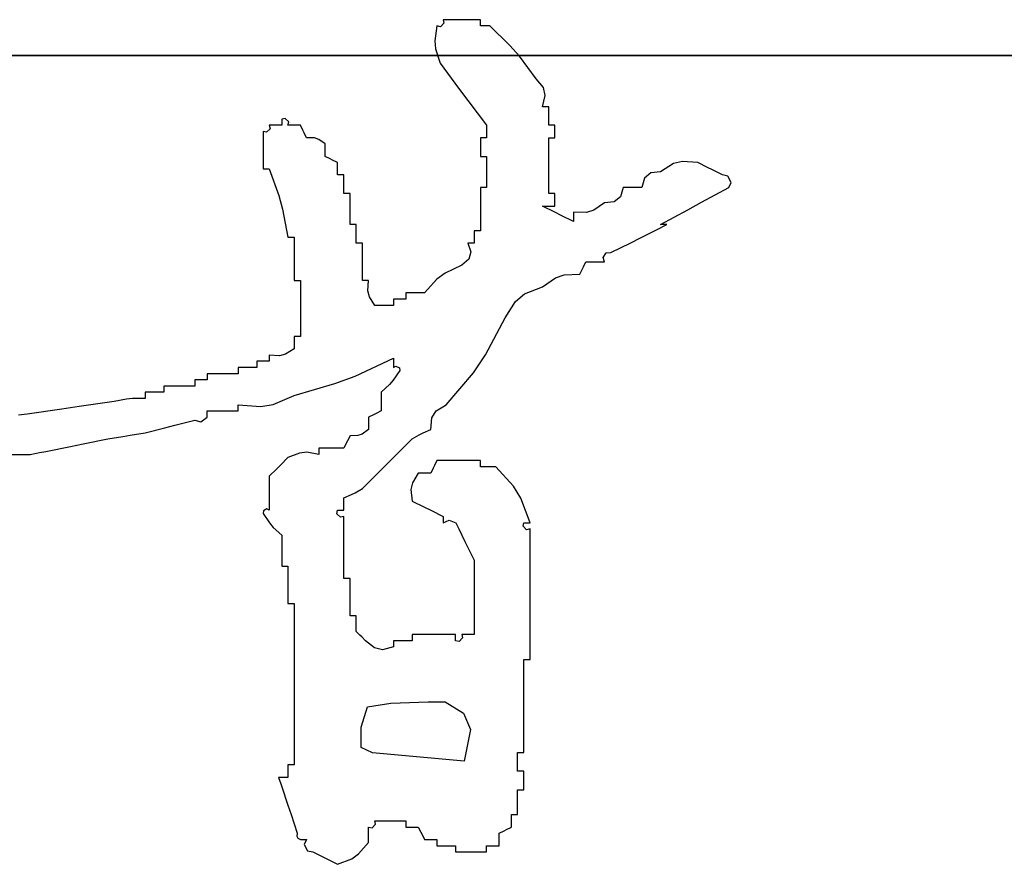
# Model space of a CAD drawing. Extents: x 1109697 to 1467097, y -139975 to 53891.
# Tile 232 of 256: x 1359113 to 1359516, y -128004 to -127659. Entities that reach past the tile are written whole.
import ezdxf

# ---------------------------------------------------------------- set-up
doc = ezdxf.new("R2010")
doc.units = 0
doc.header["$LTSCALE"] = 1000
doc.header["$MEASUREMENT"] = 0
doc.layers.add('PUB_TEXT', color=7, linetype='Continuous')
doc.layers.add('图框', color=4, linetype='Continuous', lineweight=35)

# ---------------------------------------------------------------- blocks, each defined once
blk = doc.blocks.new('dianziqianminggry')
for p, q in [((0.069871, 0.086386), (0.069798, 0.085881)), ((0.069988, 0.08636), (0.069871, 0.086386)), ((0.070108, 0.08648), (0.069988, 0.08636)), ((0.070591, 0.086598), (0.070083, 0.086598)), ((0.070083, 0.086598), (0.070108, 0.08648)), ((0.070845, 0.086598), (0.070591, 0.086598)), ((0.071353, 0.086598), (0.070845, 0.086598)), ((0.071353, 0.086513), (0.071353, 0.086598)), ((0.071353, 0.08647), (0.071353, 0.086513)), ((0.071353, 0.086386), (0.071353, 0.08647)), ((0.07148, 0.086386), (0.071353, 0.086386)), ((0.071544, 0.086386), (0.07148, 0.086386)), ((0.071671, 0.086386), (0.071544, 0.086386)), ((0.072359, 0.085717), (0.071671, 0.086386)), ((0.069798, 0.085881), (0.069822, 0.085601)), ((0.072681, 0.085353), (0.072359, 0.085717)), ((0.069822, 0.085601), (0.069977, 0.085115)), ((0.073259, 0.084586), (0.072681, 0.085353)), ((0.069977, 0.085115), (0.070604, 0.084263)), ((0.073505, 0.084283), (0.073259, 0.084586)), ((0.073565, 0.084012), (0.073505, 0.084283)), ((0.070604, 0.084263), (0.070922, 0.083839)), ((0.07347, 0.083633), (0.073565, 0.084012)), ((0.070922, 0.083839), (0.071565, 0.082998)), ((0.073555, 0.083633), (0.07347, 0.083633)), ((0.073597, 0.083633), (0.073555, 0.083633)), ((0.073682, 0.083633), (0.073597, 0.083633)), ((0.073682, 0.083379), (0.073682, 0.083633)), ((0.073682, 0.083252), (0.073682, 0.083379)), ((0.064324, 0.082998), (0.064154, 0.082998)), ((0.064154, 0.082998), (0.06418, 0.082881)), ((0.064408, 0.082998), (0.064324, 0.082998)), ((0.064578, 0.082998), (0.064408, 0.082998)), ((0.064695, 0.083235), (0.064578, 0.08321)), ((0.064578, 0.08321), (0.064578, 0.083125)), ((0.064578, 0.083125), (0.064578, 0.083083)), ((0.064578, 0.083083), (0.064578, 0.082998)), ((0.064815, 0.083115), (0.064695, 0.083235)), ((0.064789, 0.082998), (0.064815, 0.083115)), ((0.064959, 0.082998), (0.064789, 0.082998)), ((0.065043, 0.082998), (0.064959, 0.082998)), ((0.065213, 0.082998), (0.065043, 0.082998)), ((0.065297, 0.082829), (0.065213, 0.082998)), ((0.071565, 0.082998), (0.071565, 0.082829)), ((0.073682, 0.082998), (0.073682, 0.083252)), ((0.073767, 0.082998), (0.073682, 0.082998)), ((0.073809, 0.082998), (0.073767, 0.082998)), ((0.073894, 0.082998), (0.073809, 0.082998)), ((0.073894, 0.082829), (0.073894, 0.082998)), ((0.064059, 0.082761), (0.063942, 0.082786)), ((0.063942, 0.082786), (0.063942, 0.082278)), ((0.06418, 0.082881), (0.064059, 0.082761)), ((0.06534, 0.082744), (0.065297, 0.082829)), ((0.065425, 0.082575), (0.06534, 0.082744)), ((0.071565, 0.082829), (0.071565, 0.082744)), ((0.071565, 0.082744), (0.071565, 0.082575)), ((0.073894, 0.082744), (0.073894, 0.082829)), ((0.073894, 0.082575), (0.073894, 0.082744)), ((0.063942, 0.082278), (0.063942, 0.082024)), ((0.065692, 0.082566), (0.065425, 0.082575)), ((0.06584, 0.082517), (0.065692, 0.082566)), ((0.06606, 0.082363), (0.06584, 0.082517)), ((0.06606, 0.082194), (0.06606, 0.082363)), ((0.071438, 0.082575), (0.071353, 0.082575)), ((0.071353, 0.082575), (0.071353, 0.082321)), ((0.071353, 0.082321), (0.071353, 0.082194)), ((0.07148, 0.082575), (0.071438, 0.082575)), ((0.071565, 0.082575), (0.07148, 0.082575)), ((0.073682, 0.081812), (0.073682, 0.082575)), ((0.073682, 0.082575), (0.073767, 0.082575)), ((0.073767, 0.082575), (0.073809, 0.082575)), ((0.073809, 0.082575), (0.073894, 0.082575)), ((0.063942, 0.082024), (0.063942, 0.081516)), ((0.06606, 0.082109), (0.06606, 0.082194)), ((0.06606, 0.081939), (0.06606, 0.082109)), ((0.066229, 0.081855), (0.06606, 0.081939)), ((0.071353, 0.082194), (0.071353, 0.081939)), ((0.071353, 0.081939), (0.071438, 0.081939)), ((0.071438, 0.081939), (0.07148, 0.081939)), ((0.07148, 0.081939), (0.071565, 0.081939)), ((0.071565, 0.081939), (0.071565, 0.081516)), ((0.066314, 0.081812), (0.066229, 0.081855)), ((0.066483, 0.081728), (0.066314, 0.081812)), ((0.066483, 0.081558), (0.066483, 0.081728)), ((0.073682, 0.081431), (0.073682, 0.081812)), ((0.077936, 0.08169), (0.077493, 0.08141)), ((0.078241, 0.081766), (0.077936, 0.08169)), ((0.078763, 0.081728), (0.078241, 0.081766)), ((0.079102, 0.081558), (0.078763, 0.081728)), ((0.063942, 0.081516), (0.064027, 0.081516)), ((0.064027, 0.081516), (0.064069, 0.081516)), ((0.064069, 0.081516), (0.064154, 0.081516)), ((0.064154, 0.081516), (0.064476, 0.080605)), ((0.066483, 0.081474), (0.066483, 0.081558)), ((0.066483, 0.081304), (0.066483, 0.081474)), ((0.066568, 0.081304), (0.066483, 0.081304)), ((0.06661, 0.081304), (0.066568, 0.081304)), ((0.066695, 0.081304), (0.06661, 0.081304)), ((0.066695, 0.08105), (0.066695, 0.081304)), ((0.071565, 0.081516), (0.071565, 0.081304)), ((0.071565, 0.081304), (0.071565, 0.080881)), ((0.073682, 0.080669), (0.073682, 0.081431)), ((0.077164, 0.081378), (0.076949, 0.081199)), ((0.077493, 0.08141), (0.077164, 0.081378)), ((0.079272, 0.081474), (0.079102, 0.081558)), ((0.07961, 0.081304), (0.079272, 0.081474)), ((0.079796, 0.081265), (0.07961, 0.081304)), ((0.079902, 0.081052), (0.079796, 0.081265)), ((0.066695, 0.080923), (0.066695, 0.08105)), ((0.066695, 0.080669), (0.066695, 0.080923)), ((0.076949, 0.081199), (0.076858, 0.080881)), ((0.079822, 0.080881), (0.079902, 0.081052)), ((0.064476, 0.080605), (0.064604, 0.080135)), ((0.06678, 0.080669), (0.066695, 0.080669)), ((0.066822, 0.080669), (0.06678, 0.080669)), ((0.066907, 0.080669), (0.066822, 0.080669)), ((0.066907, 0.080246), (0.066907, 0.080669)), ((0.071438, 0.080881), (0.071353, 0.080881)), ((0.071353, 0.080881), (0.071353, 0.080288)), ((0.07148, 0.080881), (0.071438, 0.080881)), ((0.071565, 0.080881), (0.07148, 0.080881)), ((0.073767, 0.080669), (0.073682, 0.080669)), ((0.073809, 0.080669), (0.073767, 0.080669)), ((0.073894, 0.080669), (0.073809, 0.080669)), ((0.073894, 0.0805), (0.073894, 0.080669)), ((0.076223, 0.080881), (0.076132, 0.080563)), ((0.076477, 0.080881), (0.076223, 0.080881)), ((0.076604, 0.080881), (0.076477, 0.080881)), ((0.076858, 0.080881), (0.076604, 0.080881)), ((0.078889, 0.080375), (0.079822, 0.080881)), ((0.071353, 0.080288), (0.071353, 0.079992)), ((0.073894, 0.080415), (0.073894, 0.0805)), ((0.073894, 0.080246), (0.073894, 0.080415)), ((0.075588, 0.080351), (0.075223, 0.080101)), ((0.075917, 0.080384), (0.075588, 0.080351)), ((0.076132, 0.080563), (0.075917, 0.080384)), ((0.078423, 0.080121), (0.078889, 0.080375)), ((0.064604, 0.080135), (0.064789, 0.079187)), ((0.066907, 0.080034), (0.066907, 0.080246)), ((0.066907, 0.07961), (0.066907, 0.080034)), ((0.071353, 0.079992), (0.071353, 0.079399)), ((0.073894, 0.080034), (0.07347, 0.080246)), ((0.07347, 0.080246), (0.07364, 0.080246)), ((0.07364, 0.080246), (0.073724, 0.080246)), ((0.073724, 0.080246), (0.073894, 0.080246)), ((0.074105, 0.079928), (0.073894, 0.080034)), ((0.074529, 0.079716), (0.074105, 0.079928)), ((0.074971, 0.080026), (0.074529, 0.080034)), ((0.074529, 0.080034), (0.074529, 0.079907)), ((0.075223, 0.080101), (0.074971, 0.080026)), ((0.077493, 0.07961), (0.078423, 0.080121)), ((0.066991, 0.07961), (0.066907, 0.07961)), ((0.067034, 0.07961), (0.066991, 0.07961)), ((0.067118, 0.07961), (0.067034, 0.07961)), ((0.067118, 0.079356), (0.067118, 0.07961)), ((0.074529, 0.079907), (0.074529, 0.079843)), ((0.074529, 0.079843), (0.074529, 0.079716)), ((0.077578, 0.07961), (0.077493, 0.07961)), ((0.07762, 0.07961), (0.077578, 0.07961)), ((0.07762, 0.079568), (0.077705, 0.07961)), ((0.077705, 0.07961), (0.07762, 0.07961)), ((0.067118, 0.079229), (0.067118, 0.079356)), ((0.071226, 0.079399), (0.071141, 0.079399)), ((0.071141, 0.079399), (0.071141, 0.079229)), ((0.071268, 0.079399), (0.071226, 0.079399)), ((0.071353, 0.079399), (0.071268, 0.079399)), ((0.076816, 0.079166), (0.077493, 0.079505)), ((0.077493, 0.079505), (0.077578, 0.079547)), ((0.077578, 0.079547), (0.07762, 0.079568)), ((0.064789, 0.079187), (0.064874, 0.079187)), ((0.064874, 0.079187), (0.064916, 0.079187)), ((0.064916, 0.079187), (0.065001, 0.079187)), ((0.065001, 0.079187), (0.065001, 0.078594)), ((0.067118, 0.078975), (0.067118, 0.079229)), ((0.067203, 0.078975), (0.067118, 0.078975)), ((0.067245, 0.078975), (0.067203, 0.078975)), ((0.06733, 0.078975), (0.067245, 0.078975)), ((0.06733, 0.078467), (0.06733, 0.078975)), ((0.071014, 0.078975), (0.070929, 0.078975)), ((0.070929, 0.078975), (0.071024, 0.078682)), ((0.071057, 0.078975), (0.071014, 0.078975)), ((0.071141, 0.078975), (0.071057, 0.078975)), ((0.071141, 0.079229), (0.071141, 0.079145)), ((0.071141, 0.079145), (0.071141, 0.078975)), ((0.075799, 0.078658), (0.076477, 0.078996)), ((0.076477, 0.078996), (0.076816, 0.079166)), ((0.065001, 0.078594), (0.065001, 0.078298)), ((0.071024, 0.078682), (0.070953, 0.078434)), ((0.07554, 0.078485), (0.075647, 0.078646)), ((0.075647, 0.078646), (0.075799, 0.078658)), ((0.065001, 0.078298), (0.065001, 0.077705)), ((0.06733, 0.078213), (0.06733, 0.078467)), ((0.070718, 0.078234), (0.070146, 0.077958)), ((0.070953, 0.078434), (0.070718, 0.078234)), ((0.074868, 0.078171), (0.074952, 0.07834)), ((0.074952, 0.07834), (0.075206, 0.07834)), ((0.075206, 0.07834), (0.075333, 0.07834)), ((0.075333, 0.07834), (0.075588, 0.07834)), ((0.075588, 0.07834), (0.07554, 0.078485)), ((0.06733, 0.077705), (0.06733, 0.078213)), ((0.070146, 0.077958), (0.069872, 0.077754)), ((0.073909, 0.077801), (0.074205, 0.0779)), ((0.074205, 0.0779), (0.074741, 0.077917)), ((0.074741, 0.077917), (0.074825, 0.078086)), ((0.074825, 0.078086), (0.074868, 0.078171)), ((0.065001, 0.077705), (0.065086, 0.077705)), ((0.065086, 0.077705), (0.065128, 0.077705)), ((0.065128, 0.077705), (0.065213, 0.077705)), ((0.065213, 0.077705), (0.065213, 0.076943)), ((0.067415, 0.077705), (0.06733, 0.077705)), ((0.067457, 0.077705), (0.067415, 0.077705)), ((0.067542, 0.077705), (0.067457, 0.077705)), ((0.067516, 0.077357), (0.067542, 0.077705)), ((0.069872, 0.077754), (0.069447, 0.077281)), ((0.07347, 0.077493), (0.073909, 0.077801)), ((0.067567, 0.077153), (0.067516, 0.077357)), ((0.069066, 0.077281), (0.068812, 0.077281)), ((0.068812, 0.077281), (0.068812, 0.077197)), ((0.069193, 0.077281), (0.069066, 0.077281)), ((0.069447, 0.077281), (0.069193, 0.077281)), ((0.07255, 0.076996), (0.072855, 0.07725)), ((0.072855, 0.07725), (0.07347, 0.077493)), ((0.065213, 0.076943), (0.065213, 0.076562)), ((0.067754, 0.076858), (0.067567, 0.077153)), ((0.068558, 0.07707), (0.068389, 0.07707)), ((0.068389, 0.07707), (0.068389, 0.076985)), ((0.068389, 0.076985), (0.068389, 0.076943)), ((0.068389, 0.076943), (0.068389, 0.076858)), ((0.068643, 0.07707), (0.068558, 0.07707)), ((0.068812, 0.07707), (0.068643, 0.07707)), ((0.068812, 0.077197), (0.068812, 0.077154)), ((0.068812, 0.077154), (0.068812, 0.07707)), ((0.0722, 0.076434), (0.07255, 0.076996)), ((0.065213, 0.076562), (0.065213, 0.075799)), ((0.068008, 0.076858), (0.067754, 0.076858)), ((0.068135, 0.076858), (0.068008, 0.076858)), ((0.068389, 0.076858), (0.068135, 0.076858)), ((0.071526, 0.07517), (0.0722, 0.076434)), ((0.065086, 0.075799), (0.065001, 0.075799)), ((0.065001, 0.075799), (0.065001, 0.07563)), ((0.065001, 0.07563), (0.065001, 0.075545)), ((0.065128, 0.075799), (0.065086, 0.075799)), ((0.065213, 0.075799), (0.065128, 0.075799)), ((0.065001, 0.075376), (0.064706, 0.07519)), ((0.065001, 0.075545), (0.065001, 0.075376)), ((0.0639, 0.074952), (0.063731, 0.074952)), ((0.063731, 0.074952), (0.063731, 0.074868)), ((0.063985, 0.074952), (0.0639, 0.074952)), ((0.064154, 0.074952), (0.063985, 0.074952)), ((0.064502, 0.075139), (0.064154, 0.075164)), ((0.064154, 0.075164), (0.064154, 0.075079)), ((0.064154, 0.075079), (0.064154, 0.075037)), ((0.064154, 0.075037), (0.064154, 0.074952)), ((0.064706, 0.07519), (0.064502, 0.075139)), ((0.067077, 0.074447), (0.068389, 0.075058)), ((0.068389, 0.075058), (0.068389, 0.074931)), ((0.068389, 0.074931), (0.068389, 0.074868)), ((0.071115, 0.074564), (0.071526, 0.07517)), ((0.06335, 0.074741), (0.063095, 0.074741)), ((0.063095, 0.074741), (0.063095, 0.074656)), ((0.063095, 0.074656), (0.063095, 0.074614)), ((0.063095, 0.074614), (0.063095, 0.074529)), ((0.063477, 0.074741), (0.06335, 0.074741)), ((0.063731, 0.074741), (0.063477, 0.074741)), ((0.063731, 0.074868), (0.063731, 0.074825)), ((0.063731, 0.074825), (0.063731, 0.074741)), ((0.0686, 0.074635), (0.068383, 0.07431)), ((0.068389, 0.074868), (0.068389, 0.074741)), ((0.068389, 0.074741), (0.06847, 0.074789)), ((0.06847, 0.074789), (0.06859, 0.074729)), ((0.06859, 0.074729), (0.0686, 0.074635)), ((0.070188, 0.07347), (0.071115, 0.074564)), ((0.061783, 0.074317), (0.061613, 0.074317)), ((0.061613, 0.074317), (0.061613, 0.074232)), ((0.061613, 0.074232), (0.061613, 0.07419)), ((0.061867, 0.074317), (0.061783, 0.074317)), ((0.062037, 0.074317), (0.061867, 0.074317)), ((0.06246, 0.074529), (0.062037, 0.074529)), ((0.062037, 0.074529), (0.062037, 0.074444)), ((0.062037, 0.074444), (0.062037, 0.074402)), ((0.062037, 0.074402), (0.062037, 0.074317)), ((0.062672, 0.074529), (0.06246, 0.074529)), ((0.063095, 0.074529), (0.062672, 0.074529)), ((0.066391, 0.07419), (0.067077, 0.074447)), ((0.068383, 0.07431), (0.068253, 0.074158)), ((0.060174, 0.073894), (0.05992, 0.073894)), ((0.05992, 0.073894), (0.05992, 0.073809)), ((0.060301, 0.073894), (0.060174, 0.073894)), ((0.060555, 0.073894), (0.060301, 0.073894)), ((0.060978, 0.074105), (0.060555, 0.074105)), ((0.060555, 0.074105), (0.060555, 0.074021)), ((0.060555, 0.074021), (0.060555, 0.073978)), ((0.060555, 0.073978), (0.060555, 0.073894)), ((0.06119, 0.074105), (0.060978, 0.074105)), ((0.061613, 0.074105), (0.06119, 0.074105)), ((0.061613, 0.07419), (0.061613, 0.074105)), ((0.065001, 0.073788), (0.066391, 0.07419)), ((0.068253, 0.074158), (0.067965, 0.073894)), ((0.067965, 0.073894), (0.067965, 0.07364)), ((0.058861, 0.073576), (0.057675, 0.073407)), ((0.059279, 0.073656), (0.058861, 0.073576)), ((0.059494, 0.073678), (0.059279, 0.073656)), ((0.05992, 0.073682), (0.059494, 0.073678)), ((0.05992, 0.073809), (0.05992, 0.073767)), ((0.05992, 0.073767), (0.05992, 0.073682)), ((0.064291, 0.073482), (0.065001, 0.073788)), ((0.067965, 0.07364), (0.067965, 0.073513)), ((0.057082, 0.073322), (0.055897, 0.073153)), ((0.057675, 0.073407), (0.057082, 0.073322)), ((0.062035, 0.073047), (0.062037, 0.073259)), ((0.062037, 0.073259), (0.06246, 0.073259)), ((0.06246, 0.073259), (0.062672, 0.073259)), ((0.062672, 0.073259), (0.063095, 0.073259)), ((0.063095, 0.073386), (0.063095, 0.07347)), ((0.063095, 0.07347), (0.063866, 0.073412)), ((0.063095, 0.073343), (0.063095, 0.073386)), ((0.063095, 0.073259), (0.063095, 0.073343)), ((0.063866, 0.073412), (0.064291, 0.073482)), ((0.067965, 0.073259), (0.067796, 0.073174)), ((0.067965, 0.073513), (0.067965, 0.073259)), ((0.069695, 0.073021), (0.069847, 0.073264)), ((0.069847, 0.073264), (0.070188, 0.07347)), ((0.055897, 0.073153), (0.0556, 0.07311)), ((0.060936, 0.072772), (0.061613, 0.072941)), ((0.061613, 0.072941), (0.061817, 0.072883)), ((0.061817, 0.072883), (0.062035, 0.073047)), ((0.067711, 0.073131), (0.067542, 0.073047)), ((0.067542, 0.073047), (0.067542, 0.072877)), ((0.067542, 0.072877), (0.067542, 0.072793)), ((0.067796, 0.073174), (0.067711, 0.073131)), ((0.069659, 0.072623), (0.069695, 0.073021)), ((0.05992, 0.072517), (0.060597, 0.072687)), ((0.060597, 0.072687), (0.060936, 0.072772)), ((0.067542, 0.072623), (0.067323, 0.07247)), ((0.067542, 0.072793), (0.067542, 0.072623)), ((0.069398, 0.072512), (0.069659, 0.072623)), ((0.057802, 0.072136), (0.058649, 0.072306)), ((0.058649, 0.072306), (0.059158, 0.072387)), ((0.059158, 0.072387), (0.059412, 0.072429)), ((0.059412, 0.072429), (0.05992, 0.072517)), ((0.066822, 0.072242), (0.06678, 0.072158)), ((0.066907, 0.072412), (0.066822, 0.072242)), ((0.067174, 0.07242), (0.066907, 0.072412)), ((0.067323, 0.07247), (0.067174, 0.07242)), ((0.068346, 0.071628), (0.069024, 0.072306)), ((0.069024, 0.072306), (0.06927, 0.072448)), ((0.06927, 0.072448), (0.069398, 0.072512)), ((0.05632, 0.07184), (0.056532, 0.071882)), ((0.056532, 0.071882), (0.057379, 0.072052)), ((0.057379, 0.072052), (0.057802, 0.072136)), ((0.066187, 0.071988), (0.065848, 0.071988)), ((0.065848, 0.071988), (0.065848, 0.071903)), ((0.065848, 0.071903), (0.065848, 0.071861)), ((0.065848, 0.071861), (0.065848, 0.071776)), ((0.066356, 0.071988), (0.066187, 0.071988)), ((0.066695, 0.071988), (0.066356, 0.071988)), ((0.06678, 0.072158), (0.066695, 0.071988)), ((0.054775, 0.071776), (0.056003, 0.071776)), ((0.056003, 0.071776), (0.056214, 0.071819)), ((0.056214, 0.071819), (0.05632, 0.07184)), ((0.064789, 0.071671), (0.064535, 0.071416)), ((0.065186, 0.071824), (0.064789, 0.071671)), ((0.065429, 0.071848), (0.065186, 0.071824)), ((0.065848, 0.071776), (0.065429, 0.071848)), ((0.068008, 0.071289), (0.068346, 0.071628)), ((0.069871, 0.071565), (0.069786, 0.071395)), ((0.070464, 0.071565), (0.069871, 0.071565)), ((0.07076, 0.071565), (0.070464, 0.071565)), ((0.071353, 0.071565), (0.07076, 0.071565)), ((0.071353, 0.07148), (0.071353, 0.071565)), ((0.064408, 0.071289), (0.064154, 0.071035)), ((0.064535, 0.071416), (0.064408, 0.071289)), ((0.06733, 0.070612), (0.068008, 0.071289)), ((0.069744, 0.071311), (0.069659, 0.071141)), ((0.069786, 0.071395), (0.069744, 0.071311)), ((0.071353, 0.071438), (0.071353, 0.07148)), ((0.071353, 0.071353), (0.071353, 0.071438)), ((0.071565, 0.071353), (0.071353, 0.071353)), ((0.071671, 0.071353), (0.071565, 0.071353)), ((0.071882, 0.071353), (0.071671, 0.071353)), ((0.072486, 0.070694), (0.071882, 0.071353)), ((0.064154, 0.071035), (0.064154, 0.07057)), ((0.069236, 0.071141), (0.069036, 0.070806)), ((0.069405, 0.071141), (0.069236, 0.071141)), ((0.06949, 0.071141), (0.069405, 0.071141)), ((0.069659, 0.071141), (0.06949, 0.071141)), ((0.064154, 0.07057), (0.064154, 0.070337)), ((0.067084, 0.07047), (0.06733, 0.070612)), ((0.069036, 0.070806), (0.068985, 0.070577)), ((0.068985, 0.070577), (0.069024, 0.070188)), ((0.072736, 0.070285), (0.072486, 0.070694)), ((0.064154, 0.070337), (0.064154, 0.069871)), ((0.066695, 0.070294), (0.066956, 0.070406)), ((0.066695, 0.070125), (0.066695, 0.070294)), ((0.066956, 0.070406), (0.067084, 0.07047)), ((0.069024, 0.070188), (0.069447, 0.069977)), ((0.073047, 0.069447), (0.072736, 0.070285)), ((0.063953, 0.069859), (0.063942, 0.069765)), ((0.064073, 0.069919), (0.063953, 0.069859)), ((0.064154, 0.069871), (0.064073, 0.069919)), ((0.066458, 0.069754), (0.066483, 0.069871)), ((0.066483, 0.069871), (0.066568, 0.069871)), ((0.066568, 0.069871), (0.06661, 0.069871)), ((0.06661, 0.069871), (0.066695, 0.069871)), ((0.066695, 0.07004), (0.066695, 0.070125)), ((0.066695, 0.069871), (0.066695, 0.07004)), ((0.069447, 0.069977), (0.069659, 0.069871)), ((0.069659, 0.069871), (0.070083, 0.069659)), ((0.063942, 0.069765), (0.064159, 0.06944)), ((0.066578, 0.069634), (0.066458, 0.069754)), ((0.066695, 0.069659), (0.066578, 0.069634)), ((0.066695, 0.068812), (0.066695, 0.069659)), ((0.070083, 0.069659), (0.070083, 0.069574)), ((0.070083, 0.069574), (0.070083, 0.069532)), ((0.070083, 0.069447), (0.070293, 0.069535)), ((0.070083, 0.069532), (0.070083, 0.069447)), ((0.070293, 0.069535), (0.07052, 0.069444)), ((0.064159, 0.06944), (0.06429, 0.069288)), ((0.06429, 0.069288), (0.064578, 0.069024)), ((0.07052, 0.069444), (0.070612, 0.069236)), ((0.070612, 0.069236), (0.070824, 0.068812)), ((0.07281, 0.06933), (0.072835, 0.069447)), ((0.07293, 0.06921), (0.07281, 0.06933)), ((0.072835, 0.069447), (0.07292, 0.069447)), ((0.07292, 0.069447), (0.072962, 0.069447)), ((0.073047, 0.069236), (0.07293, 0.06921)), ((0.072962, 0.069447), (0.073047, 0.069447)), ((0.073047, 0.067457), (0.073047, 0.069236)), ((0.064578, 0.069024), (0.064578, 0.0686)), ((0.064578, 0.0686), (0.064578, 0.068389)), ((0.066695, 0.068389), (0.066695, 0.068812)), ((0.070824, 0.068812), (0.070929, 0.0686)), ((0.070929, 0.0686), (0.071141, 0.068177)), ((0.064578, 0.068389), (0.064578, 0.067965)), ((0.066695, 0.067542), (0.066695, 0.068389)), ((0.071141, 0.068177), (0.071141, 0.067161)), ((0.064578, 0.067965), (0.064662, 0.067965)), ((0.064662, 0.067965), (0.064705, 0.067965)), ((0.064705, 0.067965), (0.064789, 0.067965)), ((0.064789, 0.067965), (0.064789, 0.067457)), ((0.06678, 0.067542), (0.066695, 0.067542)), ((0.066822, 0.067542), (0.06678, 0.067542)), ((0.066907, 0.067542), (0.066822, 0.067542)), ((0.066907, 0.067034), (0.066907, 0.067542)), ((0.064789, 0.067457), (0.064789, 0.067203)), ((0.064789, 0.067203), (0.064789, 0.066695)), ((0.071141, 0.067161), (0.071141, 0.066653)), ((0.073047, 0.066568), (0.073047, 0.067457)), ((0.066907, 0.06678), (0.066907, 0.067034)), ((0.064789, 0.066695), (0.064874, 0.066695)), ((0.064874, 0.066695), (0.064916, 0.066695)), ((0.064916, 0.066695), (0.065001, 0.066695)), ((0.065001, 0.066695), (0.065001, 0.064493)), ((0.066907, 0.066271), (0.066907, 0.06678)), ((0.071141, 0.066653), (0.071141, 0.065636)), ((0.073047, 0.064789), (0.073047, 0.066568)), ((0.066991, 0.066271), (0.066907, 0.066271)), ((0.067034, 0.066271), (0.066991, 0.066271)), ((0.067118, 0.066271), (0.067034, 0.066271)), ((0.067118, 0.06606), (0.067118, 0.066271)), ((0.067118, 0.065954), (0.067118, 0.06606)), ((0.067118, 0.065742), (0.067118, 0.065954)), ((0.067245, 0.065615), (0.067118, 0.065742)), ((0.067309, 0.065552), (0.067245, 0.065615)), ((0.067436, 0.065425), (0.067309, 0.065552)), ((0.069617, 0.065636), (0.069024, 0.065636)), ((0.069024, 0.065636), (0.069024, 0.065552)), ((0.069024, 0.065552), (0.069024, 0.065509)), ((0.069024, 0.065509), (0.069024, 0.065425)), ((0.069913, 0.065636), (0.069617, 0.065636)), ((0.070506, 0.065636), (0.069913, 0.065636)), ((0.070506, 0.065552), (0.070506, 0.065636)), ((0.070506, 0.065509), (0.070506, 0.065552)), ((0.070506, 0.065425), (0.070506, 0.065509)), ((0.070743, 0.065519), (0.070623, 0.065399)), ((0.070887, 0.065636), (0.070718, 0.065636)), ((0.070718, 0.065636), (0.070743, 0.065519)), ((0.070972, 0.065636), (0.070887, 0.065636)), ((0.071141, 0.065636), (0.070972, 0.065636)), ((0.067739, 0.065178), (0.067436, 0.065425)), ((0.06801, 0.065118), (0.067739, 0.065178)), ((0.068389, 0.065213), (0.06801, 0.065118)), ((0.068643, 0.065425), (0.068389, 0.065425)), ((0.068389, 0.065425), (0.068389, 0.06534)), ((0.068389, 0.06534), (0.068389, 0.065297)), ((0.068389, 0.065297), (0.068389, 0.065213)), ((0.06877, 0.065425), (0.068643, 0.065425)), ((0.069024, 0.065425), (0.06877, 0.065425)), ((0.070623, 0.065399), (0.070506, 0.065425)), ((0.065001, 0.064493), (0.065001, 0.063392)), ((0.072835, 0.063519), (0.072835, 0.064789)), ((0.072835, 0.064789), (0.07292, 0.064789)), ((0.07292, 0.064789), (0.072962, 0.064789)), ((0.072962, 0.064789), (0.073047, 0.064789)), ((0.072835, 0.062884), (0.072835, 0.063519)), ((0.065001, 0.063392), (0.065001, 0.06119)), ((0.072835, 0.061613), (0.072835, 0.062884)), ((0.072623, 0.061359), (0.072623, 0.061613)), ((0.072623, 0.061613), (0.072708, 0.061613)), ((0.072708, 0.061613), (0.07275, 0.061613)), ((0.07275, 0.061613), (0.072835, 0.061613)), ((0.064874, 0.06119), (0.064789, 0.06119)), ((0.064789, 0.06119), (0.064789, 0.061021)), ((0.064916, 0.06119), (0.064874, 0.06119)), ((0.065001, 0.06119), (0.064916, 0.06119)), ((0.072623, 0.061232), (0.072623, 0.061359)), ((0.072623, 0.060978), (0.072623, 0.061232)), ((0.064789, 0.061021), (0.064789, 0.060936)), ((0.064789, 0.060936), (0.064789, 0.060766)), ((0.072708, 0.060978), (0.072623, 0.060978)), ((0.07275, 0.060978), (0.072708, 0.060978)), ((0.072835, 0.060978), (0.07275, 0.060978)), ((0.072835, 0.060724), (0.072835, 0.060978)), ((0.064599, 0.060766), (0.064472, 0.060766)), ((0.064472, 0.060766), (0.064514, 0.060639)), ((0.064514, 0.060639), (0.064535, 0.060576)), ((0.064535, 0.060576), (0.064578, 0.060449)), ((0.064578, 0.060449), (0.064789, 0.059814)), ((0.064662, 0.060766), (0.064599, 0.060766)), ((0.064789, 0.060766), (0.064662, 0.060766)), ((0.072835, 0.060597), (0.072835, 0.060724)), ((0.072835, 0.060343), (0.072835, 0.060597)), ((0.072623, 0.060004), (0.072623, 0.060343)), ((0.072623, 0.060343), (0.072708, 0.060343)), ((0.072708, 0.060343), (0.07275, 0.060343)), ((0.07275, 0.060343), (0.072835, 0.060343)), ((0.064789, 0.059814), (0.064895, 0.059496)), ((0.072623, 0.059835), (0.072623, 0.060004)), ((0.072623, 0.059496), (0.072623, 0.059835)), ((0.064895, 0.059496), (0.065107, 0.058861)), ((0.072412, 0.059327), (0.072412, 0.059496)), ((0.072412, 0.059496), (0.072496, 0.059496)), ((0.072496, 0.059496), (0.072539, 0.059496)), ((0.072539, 0.059496), (0.072623, 0.059496)), ((0.067659, 0.059047), (0.067779, 0.059167)), ((0.067779, 0.059167), (0.067754, 0.059284)), ((0.067754, 0.059284), (0.068177, 0.059284)), ((0.068177, 0.059284), (0.068389, 0.059284)), ((0.068389, 0.059284), (0.068812, 0.059284)), ((0.068812, 0.059284), (0.068812, 0.0592)), ((0.068812, 0.0592), (0.068812, 0.059157)), ((0.068812, 0.059157), (0.068812, 0.059073)), ((0.072412, 0.059242), (0.072412, 0.059327)), ((0.072412, 0.059073), (0.072412, 0.059242)), ((0.065107, 0.058861), (0.065094, 0.058767)), ((0.065094, 0.058767), (0.06513, 0.058695)), ((0.067542, 0.058861), (0.067542, 0.059073)), ((0.067542, 0.059073), (0.067659, 0.059047)), ((0.067542, 0.058755), (0.067542, 0.058861)), ((0.068812, 0.059073), (0.068982, 0.059073)), ((0.068982, 0.059073), (0.069066, 0.059073)), ((0.069066, 0.059073), (0.069236, 0.059073)), ((0.069236, 0.059073), (0.06932, 0.058903)), ((0.06932, 0.058903), (0.069363, 0.058819)), ((0.069363, 0.058819), (0.069447, 0.058649)), ((0.071988, 0.058861), (0.072158, 0.058946)), ((0.071988, 0.058692), (0.071988, 0.058861)), ((0.072158, 0.058946), (0.072242, 0.058988)), ((0.072242, 0.058988), (0.072412, 0.059073)), ((0.06513, 0.058695), (0.065213, 0.058649)), ((0.065213, 0.058649), (0.065297, 0.058649)), ((0.065297, 0.058649), (0.06534, 0.058649)), ((0.06534, 0.058649), (0.065425, 0.058649)), ((0.065425, 0.058649), (0.065344, 0.058478)), ((0.065344, 0.058478), (0.065451, 0.058265)), ((0.067201, 0.058155), (0.067542, 0.058543)), ((0.067542, 0.058543), (0.067542, 0.058755)), ((0.069447, 0.058649), (0.069617, 0.058649)), ((0.069617, 0.058649), (0.069701, 0.058649)), ((0.069701, 0.058649), (0.069871, 0.058649)), ((0.069871, 0.058649), (0.069871, 0.058564)), ((0.069871, 0.058564), (0.069871, 0.058522)), ((0.069871, 0.058522), (0.069871, 0.058437)), ((0.069871, 0.058437), (0.070125, 0.058437)), ((0.070125, 0.058437), (0.070252, 0.058437)), ((0.070252, 0.058437), (0.070506, 0.058437)), ((0.070506, 0.058437), (0.070506, 0.058353)), ((0.071565, 0.058353), (0.071565, 0.058437)), ((0.071565, 0.058437), (0.071734, 0.058437)), ((0.071734, 0.058437), (0.071819, 0.058437)), ((0.071819, 0.058437), (0.071988, 0.058437)), ((0.071988, 0.058607), (0.071988, 0.058692)), ((0.071988, 0.058437), (0.071988, 0.058607)), ((0.065451, 0.058265), (0.065636, 0.058226)), ((0.065636, 0.058226), (0.065975, 0.058056)), ((0.066965, 0.057989), (0.067201, 0.058155)), ((0.070506, 0.058353), (0.070506, 0.05831)), ((0.070506, 0.05831), (0.070506, 0.058226)), ((0.070506, 0.058226), (0.070929, 0.058226)), ((0.070929, 0.058226), (0.071141, 0.058226)), ((0.071141, 0.058226), (0.071565, 0.058226)), ((0.071565, 0.05831), (0.071565, 0.058353)), ((0.071565, 0.058226), (0.071565, 0.05831)), ((0.065975, 0.058056), (0.066144, 0.057972)), ((0.066144, 0.057972), (0.066483, 0.057802)), ((0.066483, 0.057802), (0.066965, 0.057989))]:
    blk.add_line(p, q)
blk.add_lwpolyline([(0.068304, 0.063297), (0.069569, 0.063337), (0.070155, 0.063337), (0.070771, 0.062952), (0.071018, 0.062398), (0.070802, 0.061319), (0.067678, 0.061599), (0.067292, 0.061779), (0.067288, 0.062475), (0.067499, 0.063166), (0.068304, 0.063297)])
blk = doc.blocks.new('图签01')
at = {"layer": '图框', "color": 4}
blk.add_line((1793883, 94064.53), (1797883, 94064.53), dxfattribs=at)
at = {"xscale": 12000, "yscale": 12000, "zscale": 12000}
blk.add_blockref('dianziqianminggry', (1795331.26, 93040.05), dxfattribs=at)

msp = doc.modelspace()

# ---------------------------------------------------------------- block references
at = {"layer": 'PUB_TEXT'}
msp.add_blockref('图签01', (-436886, -221737.84), dxfattribs=at)

doc.saveas('drawing.dxf')
